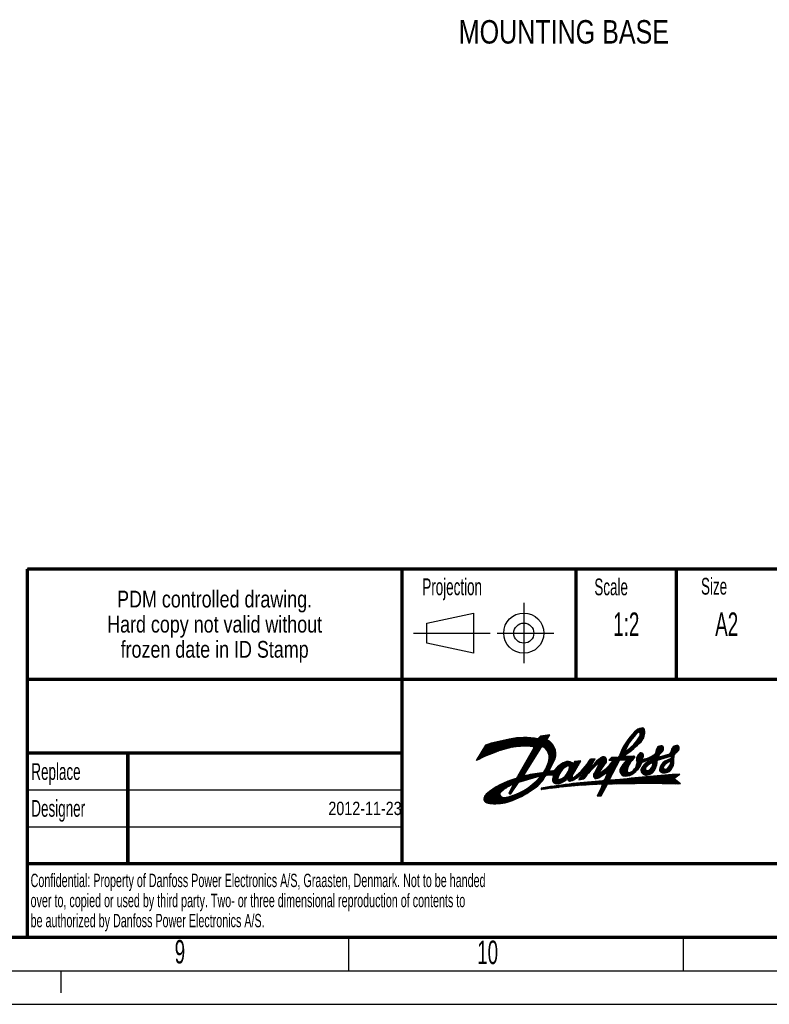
# Model space of a CAD drawing. Header units: millimetres. Extents: x 0 to 594, y 0 to 420.
# Tile 15 of 49: x 403 to 515, y 0 to 147. Entities that reach past the tile are written whole.
import ezdxf

# ---------------------------------------------------------------- set-up
doc = ezdxf.new("R2010")
doc.units = ezdxf.units.MM
doc.header["$LTSCALE"] = 32.67
doc.linetypes.add('DASHED', pattern=[0.2, 0.1, -0.1])
doc.layers.get('0').update_dxf_attribs({"linetype": 'CONTINUOUS'})
doc.styles.get("Standard").update_dxf_attribs({"font": 'txt', "width": 0.8})
doc.styles.add('TEXTSTYLE_2', font='txt', dxfattribs={"width": 0.6})

# ---------------------------------------------------------------- blocks, each defined once
blk = doc.blocks.new('SYMBOL_0_BL0', base_point=(472.18, 55.42))
at = {"color": 3, "linetype": 'CONTINUOUS'}
for p, q in [((478.18, 59.92), (478.18, 50.92)), ((463.68, 56.92), (470.68, 58.42)), ((470.68, 58.42), (470.68, 52.42)), ((463.68, 53.92), (463.68, 56.92)), ((461.68, 55.42), (473.18, 55.42)), ((474.18, 55.42), (482.68, 55.42)), ((470.68, 52.42), (463.68, 53.92))]:
    blk.add_line(p, q, dxfattribs=at)
for radius in [3, 1.5]:
    blk.add_circle((478.18, 55.42), radius, dxfattribs=at)

msp = doc.modelspace()

# ---------------------------------------------------------------- linework, layer by layer
at = {"color": 2, "linetype": 'CONTINUOUS'}
for p, q in [((403.9967, 65.0015), (583.9967, 65.0015)), ((403.9967, 65.0015), (403.9967, 10.0015)), ((459.9967, 65.0015), (459.9967, 21.0015)), ((485.9967, 65.0015), (485.9967, 48.5015)), ((500.9967, 65.0015), (500.9967, 48.5015)), ((403.9967, 48.5015), (583.9967, 48.5015)), ((403.9967, 37.5015), (459.9967, 37.5015)), ((418.9967, 37.5015), (418.9967, 21.0015)), ((403.9967, 32.0015), (459.9967, 32.0015)), ((403.9967, 26.5015), (459.9967, 26.5015)), ((403.9967, 21.0015), (583.9967, 21.0015)), ((403.9967, 10.0015), (583.9967, 10.0015)), ((15, 5), (589, 5))]:
    msp.add_line(p, q, dxfattribs=at)
at = {"color": 1, "linetype": 'CONTINUOUS'}
for p, q in [((493.1528, 38.5906), (495.8232, 41.2611)), ((493.4314, 39.0488), (495.5925, 41.2099)), ((495.3597, 40.618), (495.9935, 41.2517)), ((495.495, 40.5736), (496.1075, 41.1862)), ((474.9544, 37.9935), (476.6661, 39.7053)), ((475.2096, 38.0691), (476.8764, 39.736)), ((475.4571, 38.137), (477.0819, 39.7618)), ((475.6977, 38.198), (477.2829, 39.7833)), ((475.9321, 38.2528), (477.4798, 39.8005)), ((476.1607, 38.3018), (477.6727, 39.8138)), ((476.3841, 38.3456), (477.862, 39.8235)), ((476.6026, 38.3845), (478.0478, 39.8297)), ((476.8166, 38.4189), (478.2304, 39.8327)), ((477.0262, 38.4489), (478.4098, 39.8325)), ((477.2293, 38.4724), (478.5863, 39.8294)), ((477.4282, 38.4916), (478.7601, 39.8235)), ((477.6231, 38.507), (478.9311, 39.815)), ((477.8145, 38.5188), (479.0995, 39.8038)), ((478.0024, 38.527), (479.2655, 39.7902)), ((478.187, 38.5321), (479.4292, 39.7742)), ((478.3685, 38.534), (479.5905, 39.756)), ((478.5471, 38.533), (479.7497, 39.7355)), ((478.7229, 38.5292), (479.9067, 39.713)), ((478.9542, 36.9644), (481.85, 39.8602)), ((479.1964, 37.3862), (482.0339, 40.2237)), ((479.2347, 38.5021), (480.7767, 40.0441)), ((479.4004, 38.4883), (480.9862, 40.074)), ((479.4386, 37.808), (481.8244, 40.1938)), ((479.5569, 38.4651), (481.1957, 40.104)), ((479.6533, 38.382), (481.4053, 40.1339)), ((479.6703, 38.2193), (481.6148, 40.1638)), ((480.681, 40.0304), (480.297, 39.6465)), ((482.0632, 40.2279), (480.681, 40.0304)), ((481.6274, 39.4764), (482.0632, 40.2279)), ((490.5908, 34.5918), (496.2228, 40.2238)), ((493.5687, 37.3901), (496.1659, 39.9873)), ((493.8414, 39.6384), (495.3172, 41.1143)), ((494.6213, 38.8019), (496.2488, 40.4294)), ((495.283, 39.6432), (496.2541, 40.6144)), ((495.5207, 40.0606), (496.2443, 40.7841)), ((495.5582, 40.4573), (496.185, 41.084)), ((495.5667, 40.2861), (496.2222, 40.9416)), ((472.4547, 38.7112), (471.0908, 36.3766)), ((471.2147, 36.5887), (473.6957, 39.0698)), ((471.2817, 36.4761), (473.9385, 39.1329)), ((471.4671, 37.0207), (473.4498, 39.0035)), ((471.6441, 36.6588), (474.1783, 39.1931)), ((471.7194, 37.4527), (473.2007, 38.9339)), ((471.9718, 37.8847), (472.9481, 38.861)), ((471.9915, 36.8267), (474.4153, 39.2505)), ((472.2242, 38.3166), (472.692, 38.7844)), ((472.326, 36.9815), (474.6495, 39.3051)), ((472.6491, 37.1251), (474.8811, 39.3571)), ((472.9622, 37.2585), (475.1101, 39.4065)), ((473.2662, 37.383), (475.3368, 39.4536)), ((473.5621, 37.4993), (475.561, 39.4982)), ((473.8507, 37.6083), (475.7831, 39.5406)), ((474.1326, 37.7106), (476.0029, 39.5809)), ((474.4172, 37.8155), (476.2294, 39.6277)), ((474.6906, 37.9094), (476.4506, 39.6694)), ((480.681, 38.2533), (478.114, 34.1066)), ((478.4697, 36.1207), (481.7613, 39.4123)), ((478.7119, 36.5425), (481.6401, 39.4707)), ((478.896, 38.5227), (480.0617, 39.6883)), ((479.0666, 38.5136), (480.2147, 39.6617)), ((480.9382, 38.4096), (481.8766, 39.348)), ((481.1169, 38.4087), (481.9864, 39.2782)), ((481.2468, 38.3589), (482.0908, 39.203)), ((481.347, 38.2796), (482.1901, 39.1226)), ((481.432, 38.185), (482.2842, 39.0372)), ((481.5168, 38.0902), (482.3733, 38.9466)), ((481.5958, 37.9895), (482.4573, 38.851)), ((481.6688, 37.883), (482.5361, 38.7503)), ((481.7357, 37.7702), (482.6098, 38.6443)), ((481.7961, 37.651), (482.678, 38.533)), ((481.8496, 37.5249), (482.7406, 38.416)), ((481.8956, 37.3913), (482.7973, 38.293)), ((490.052, 34.2326), (494.3496, 38.5302)), ((492.4963, 37.2157), (493.5073, 38.2267)), ((492.6198, 37.5188), (493.674, 38.573)), ((492.7649, 37.8436), (493.9049, 38.9836)), ((492.9387, 38.1969), (494.2897, 39.5479)), ((494.2305, 37.8723), (496.0497, 39.6915)), ((497.0694, 36.5803), (498.9731, 38.484)), ((497.3537, 36.685), (499.0433, 38.3746)), ((497.4788, 36.6305), (499.0752, 38.2269)), ((497.8896, 37.5801), (498.8731, 38.5636)), ((497.8992, 37.7693), (498.7262, 38.5963)), ((497.9513, 38.001), (498.5302, 38.5799)), ((499.4744, 36.83), (501.2311, 38.5868)), ((499.7275, 36.9035), (501.3262, 38.5022)), ((499.9806, 36.977), (501.391, 38.3874)), ((500.1575, 37.6927), (501.0936, 38.6288)), ((500.1985, 37.9133), (500.9065, 38.6214)), ((500.2175, 37.0343), (501.4139, 38.2307)), ((500.3679, 38.2623), (500.6093, 38.5038)), ((479.655, 38.1848), (477.2451, 33.9881)), ((477.7431, 34.8552), (479.9333, 37.0455)), ((477.9853, 35.2771), (480.2251, 37.5169)), ((478.2275, 35.6989), (480.517, 37.9884)), ((481.6254, 35.5047), (482.8815, 36.7608)), ((481.7404, 35.7993), (482.939, 36.9979)), ((481.8285, 36.067), (482.9678, 37.2063)), ((481.8969, 36.315), (482.977, 37.3951)), ((481.9332, 37.2493), (482.8476, 38.1637)), ((481.95, 36.5477), (482.9715, 37.5692)), ((481.9613, 37.0978), (482.8911, 38.0276)), ((481.9783, 36.9352), (482.9269, 37.8838)), ((481.9816, 36.7589), (482.9541, 37.7315)), ((486.4739, 33.5282), (489.8217, 36.876)), ((486.7014, 33.5761), (490.0905, 36.9652)), ((488.6239, 35.319), (490.2455, 36.9406)), ((489.1973, 33.7371), (493.3928, 37.9326)), ((489.341, 35.8565), (490.364, 36.8795)), ((489.3913, 35.7272), (490.4561, 36.7919)), ((489.5082, 33.8684), (493.5092, 37.8694)), ((491.3044, 36.871), (490.87, 36.4366)), ((490.9988, 36.4366), (491.4332, 36.871)), ((491.1069, 35.8264), (492.1565, 36.876)), ((491.1784, 36.4366), (491.6128, 36.871)), ((492.0943, 36.871), (491.3044, 36.871)), ((491.358, 36.4366), (491.7924, 36.871)), ((491.5376, 36.4366), (491.972, 36.871)), ((492.5327, 34.9172), (494.6615, 37.046)), ((492.5472, 34.7521), (494.7533, 36.9582)), ((492.5984, 35.1626), (494.484, 37.0482)), ((492.6547, 36.4761), (493.3448, 37.1662)), ((492.8343, 36.4761), (493.3936, 37.0354)), ((492.862, 35.6058), (494.293, 37.0367)), ((493.0139, 36.4761), (493.5288, 36.991)), ((493.1935, 36.4761), (493.7198, 37.0024)), ((493.3731, 36.4761), (493.9109, 37.0138)), ((493.5013, 36.4246), (494.1019, 37.0253)), ((494.5878, 37.0544), (493.5288, 36.991)), ((495.0196, 36.6857), (495.8551, 37.5213)), ((495.0198, 36.5063), (495.9715, 37.4581)), ((495.0648, 36.9105), (495.6953, 37.5411)), ((495.0703, 36.3772), (496.0372, 37.3441)), ((495.1244, 36.2518), (496.0729, 37.2003)), ((495.1255, 36.0732), (496.0719, 37.0196)), ((495.7364, 34.7085), (499.0295, 38.0015)), ((496.2165, 36.2661), (496.7444, 36.7941)), ((496.5008, 36.3709), (497.0637, 36.9338)), ((496.7851, 36.4756), (497.4677, 37.1581)), ((497.1793, 35.9717), (498.3787, 37.1711)), ((497.4075, 36.0203), (498.3359, 36.9488)), ((497.4695, 35.9028), (498.4757, 36.909)), ((498.1801, 36.4543), (500.148, 37.0256)), ((498.209, 36.4627), (498.7362, 36.9898)), ((499.744, 37.3026), (498.4052, 36.8871)), ((498.4621, 36.5361), (498.9966, 37.0706)), ((498.7152, 36.6096), (499.257, 37.1515)), ((498.9683, 36.6831), (499.5174, 37.2323)), ((499.2214, 36.7566), (499.7709, 37.3061)), ((499.4831, 35.9407), (500.6245, 37.0821)), ((499.934, 36.212), (500.6209, 36.8989)), ((500.2161, 36.8533), (500.7487, 37.3858)), ((500.2297, 37.0216), (500.2163, 36.8546)), ((500.6138, 36.2876), (500.6247, 36.871)), ((500.9066, 37.5438), (501.3307, 37.9679)), ((475.9936, 32.567), (479.0577, 35.6311)), ((477.2586, 34.0116), (479.3496, 36.1025)), ((477.5008, 34.4334), (479.6414, 36.574)), ((477.9199, 31.0808), (482.209, 35.3699)), ((480.5406, 33.8811), (482.3848, 35.7253)), ((481.2429, 34.763), (482.5607, 36.0808)), ((481.4703, 35.17), (482.7366, 36.4363)), ((481.9641, 34.8749), (482.8517, 36.669)), ((482.1496, 34.2328), (483.8122, 35.8954)), ((482.3323, 34.2359), (484.2008, 36.1044)), ((482.4699, 33.6551), (485.0347, 36.2199)), ((482.5284, 33.8932), (484.8834, 36.2482)), ((482.5301, 34.2541), (484.5033, 36.2274)), ((482.6386, 34.183), (484.713, 36.2574)), ((483.3945, 32.9632), (486.6332, 36.2019)), ((483.6128, 33.0019), (486.3862, 35.7754)), ((483.8799, 33.0894), (486.1393, 35.3488)), ((484.4381, 35.4438), (485.1712, 36.1768)), ((484.5768, 34.3252), (486.593, 36.3413)), ((484.8005, 35.6265), (485.2955, 36.1216)), ((484.839, 34.767), (486.3877, 36.3157)), ((484.9329, 35.5793), (485.4091, 36.0555)), ((484.9412, 35.0488), (486.1824, 36.29)), ((484.9942, 35.2814), (485.6071, 35.8943)), ((485.004, 35.4708), (485.5128, 35.9796)), ((485.4201, 34.1066), (486.7233, 36.3576)), ((485.5146, 33.4669), (488.7009, 36.6532)), ((485.7755, 36.2392), (485.6175, 35.8837)), ((485.6343, 35.9215), (485.9772, 36.2644)), ((486.7233, 36.3576), (485.7755, 36.2392)), ((485.8785, 33.6512), (488.7549, 36.5276)), ((486.4778, 34.0709), (488.5178, 36.1109)), ((486.4788, 33.7127), (488.4236, 35.6575)), ((486.84, 34.2535), (488.3454, 35.7589)), ((487.3438, 35.4757), (488.5083, 36.6402)), ((487.8989, 36.2104), (488.3157, 36.6273)), ((488.8314, 36.662), (488.1602, 36.6168)), ((488.3542, 35.8234), (488.8314, 36.662)), ((488.586, 34.2035), (490.5038, 36.1213)), ((488.6015, 34.0393), (490.1647, 35.6025)), ((488.6693, 34.4664), (490.5554, 36.3524)), ((489.3693, 35.6863), (488.7333, 34.5499)), ((488.8403, 36.0742), (489.1954, 36.4293)), ((488.9367, 34.9134), (490.5548, 36.5315)), ((488.9924, 33.7118), (490.6668, 35.3862)), ((489.165, 35.3213), (490.5222, 36.6785)), ((489.6155, 34.798), (490.3566, 35.8837)), ((490.3876, 33.8498), (491.9997, 35.4619)), ((490.5223, 34.1641), (492.1955, 35.8373)), ((490.657, 34.4784), (492.3913, 36.2127)), ((490.87, 36.4366), (491.6103, 36.4366)), ((491.0105, 33.5652), (492.5287, 36.4761)), ((492.5287, 36.4761), (493.4272, 36.4761)), ((492.5858, 34.6112), (494.2341, 36.2594)), ((492.6423, 34.4881), (493.9253, 35.7711)), ((492.7137, 34.3798), (493.7711, 35.4372)), ((493.924, 34.1533), (495.7609, 35.9902)), ((494.2094, 34.2591), (495.6822, 35.7319)), ((494.7711, 35.18), (496.2181, 36.627)), ((494.9846, 35.5731), (495.971, 36.5595)), ((495.0577, 35.8258), (495.937, 36.7051)), ((495.6896, 35.0208), (497.0359, 36.3672)), ((495.6984, 34.85), (497.3005, 36.4522)), ((495.8328, 35.3437), (496.6891, 36.2)), ((495.9281, 36.1574), (496.4677, 36.6969)), ((495.9389, 36.1639), (497.4011, 36.7024)), ((496.3345, 34.2289), (498.0813, 35.9758)), ((496.5098, 34.2246), (498.0403, 35.7551)), ((496.7169, 34.2521), (497.9722, 35.5074)), ((497.2839, 35.3579), (498.1034, 36.1774)), ((497.4271, 35.6808), (498.1108, 36.3645)), ((498.4732, 35.1104), (500.0024, 36.6396)), ((498.4769, 34.9345), (499.0425, 35.5)), ((498.5279, 34.8059), (499.0298, 35.3078)), ((498.5404, 35.3572), (499.6695, 36.4863)), ((498.6915, 35.6879), (499.3365, 36.3329)), ((499.0049, 34.5645), (500.6141, 36.1736)), ((499.1819, 34.5619), (500.5988, 35.9788)), ((500.0432, 36.6584), (499.2374, 36.2873)), ((499.3942, 34.5946), (500.5569, 35.7573)), ((499.6294, 34.6501), (500.4686, 35.4894)), ((500.0756, 35.8147), (500.6151, 36.3543)), ((500.1003, 36.1987), (500.6219, 36.7202)), ((500.1286, 36.0474), (500.6185, 36.5372)), ((476.2449, 32.0999), (478.2354, 34.0903)), ((476.368, 32.7617), (478.7658, 35.1596)), ((476.4472, 32.4818), (478.1821, 34.2167)), ((476.6495, 32.8637), (478.474, 34.6881)), ((477.4593, 33.1729), (480.4613, 34.0567)), ((477.5136, 33.1889), (478.4749, 34.1502)), ((477.7681, 33.2638), (478.7102, 34.2059)), ((478.0226, 33.3388), (478.9416, 34.2577)), ((478.114, 34.1066), (478.0949, 34.0687)), ((478.0949, 34.0687), (478.1073, 34.0569)), ((478.2772, 33.4137), (479.1692, 34.3057)), ((478.317, 31.2983), (482.0331, 35.0144)), ((478.5317, 33.4886), (479.3933, 34.3502)), ((478.7558, 31.5575), (482.0006, 34.8022)), ((478.7862, 33.5636), (479.6141, 34.3914)), ((479.0408, 33.6385), (479.8317, 34.4294)), ((479.2579, 31.8799), (481.3227, 33.9448)), ((479.2953, 33.7134), (480.0462, 34.4643)), ((479.5498, 33.7883), (480.2579, 34.4964)), ((479.8044, 33.8633), (480.4668, 34.5257)), ((480.0589, 33.9382), (480.6731, 34.5524)), ((480.3134, 34.0131), (480.8761, 34.5758)), ((480.5305, 34.0505), (481.1241, 34.6442)), ((481.495, 34.1171), (482.1953, 34.8174)), ((481.7826, 34.225), (482.3901, 34.8325)), ((481.7967, 34.2267), (482.4661, 34.2383)), ((481.9668, 34.2296), (482.5902, 34.853)), ((482.4661, 34.8384), (481.9699, 34.7998)), ((482.4711, 33.4767), (483.6485, 34.6541)), ((482.5014, 33.3274), (483.4504, 34.2764)), ((482.5515, 33.1979), (483.3511, 33.9975)), ((483.1901, 32.9385), (484.1746, 33.923)), ((484.7039, 33.7338), (485.8923, 34.9223)), ((484.7256, 33.576), (485.6454, 34.4957)), ((484.7911, 33.4619), (485.4142, 34.0849)), ((484.8879, 33.379), (485.4517, 33.9429)), ((485.0188, 33.3303), (485.574, 33.8855)), ((485.2167, 33.3486), (486.1793, 34.3112)), ((486.9289, 33.624), (488.1479, 34.843)), ((488.6516, 33.9098), (489.7784, 35.0367)), ((488.7256, 33.8042), (489.5654, 34.644)), ((488.8241, 33.7231), (489.8084, 34.7074)), ((489.5617, 32.8443), (491.8039, 35.0865)), ((489.5668, 33.9091), (490.7515, 34.699)), ((489.7598, 32.8628), (491.6081, 34.7111)), ((489.8693, 32.7926), (491.4123, 34.3357)), ((489.9089, 32.6527), (491.2165, 33.9603)), ((490.7515, 34.699), (490.2834, 33.6066)), ((492.7987, 34.2852), (493.6723, 35.1589)), ((492.8968, 34.2038), (493.6052, 34.9121)), ((493.0088, 34.1361), (493.6445, 34.7718)), ((493.1579, 34.1056), (493.7259, 34.6736)), ((493.3207, 34.0888), (493.8442, 34.6123)), ((493.4983, 34.0869), (494.0247, 34.6133)), ((493.6961, 34.105), (494.4177, 34.8266)), ((493.9568, 32.9289), (494.8504, 33.8224)), ((494.1389, 32.9314), (495.0513, 33.8437)), ((494.3209, 32.9337), (495.2519, 33.8647)), ((494.5027, 32.9359), (495.4521, 33.8854)), ((494.6843, 32.938), (495.652, 33.9057)), ((494.7816, 34.6516), (495.2614, 35.1315)), ((494.8658, 32.9398), (495.8516, 33.9256)), ((495.0471, 32.9415), (496.0508, 33.9453)), ((495.2282, 32.9431), (496.2497, 33.9645)), ((495.4092, 32.9445), (496.4483, 33.9835)), ((495.5901, 32.9457), (496.6465, 34.0021)), ((495.7708, 32.9468), (496.8444, 34.0204)), ((495.7949, 34.5874), (496.3541, 35.1466)), ((495.8702, 34.4831), (496.4066, 35.0194)), ((495.9513, 32.9477), (497.042, 34.0384)), ((495.9609, 34.3941), (496.503, 34.9363)), ((496.0671, 34.3207), (496.644, 34.8977)), ((496.1317, 32.9485), (497.2393, 34.0561)), ((496.1902, 34.2643), (496.8788, 34.9528)), ((496.3119, 32.9491), (497.4362, 34.0734)), ((496.4919, 32.9495), (497.6328, 34.0904)), ((496.6719, 32.9498), (497.8291, 34.1071)), ((496.8516, 32.95), (498.0251, 34.1234)), ((496.9695, 34.3251), (497.8605, 35.2162)), ((497.0312, 32.95), (498.2207, 34.1395)), ((497.2107, 32.9498), (498.416, 34.1552)), ((497.39, 32.9495), (498.6111, 34.1706)), ((497.4005, 34.5765), (497.6091, 34.7852)), ((497.5691, 32.9491), (498.8058, 34.1858)), ((497.7481, 32.9484), (499.0002, 34.2005)), ((497.9269, 32.9477), (499.1943, 34.215)), ((498.1056, 32.9467), (499.3881, 34.2292)), ((498.2841, 32.9457), (499.5815, 34.2431)), ((498.4625, 32.9444), (499.7747, 34.2567)), ((498.6061, 34.7045), (499.0944, 35.1927)), ((498.6407, 32.9431), (499.9676, 34.2699)), ((498.7112, 34.63), (499.2011, 35.1199)), ((498.8188, 32.9415), (500.1602, 34.2829)), ((498.85, 34.5891), (499.3549, 35.0941)), ((498.9967, 32.9399), (500.3525, 34.2956)), ((499.1745, 32.9381), (500.5444, 34.308)), ((499.3522, 32.9361), (500.7361, 34.32)), ((499.5297, 32.934), (500.9275, 34.3318)), ((499.707, 32.9317), (501.1186, 34.3433)), ((499.9545, 34.7957), (500.2436, 35.0847)), ((500.6247, 33.7116), (501.4744, 34.364)), ((500.805, 33.85), (501.3094, 34.3545)), ((472.2089, 30.5783), (474.0955, 32.4649)), ((472.2524, 30.4422), (474.5175, 32.7073)), ((472.3143, 30.3245), (474.8955, 32.9057)), ((472.3919, 30.2225), (475.2424, 33.073)), ((472.4935, 30.1445), (475.5658, 33.2168)), ((472.6184, 30.0898), (475.8707, 33.3421)), ((472.7512, 30.043), (476.1604, 33.4522)), ((472.893, 30.0052), (476.4373, 33.5495)), ((474.8491, 31.7816), (476.7033, 33.6358)), ((475.5395, 32.2925), (476.955, 33.708)), ((476.6683, 32.8992), (475.9393, 31.5228)), ((475.9858, 31.4815), (476.8881, 32.3839)), ((476.0427, 31.718), (477.2905, 32.9658)), ((476.2333, 31.4367), (477.4081, 33.1359)), ((477.5531, 30.8936), (479.5242, 32.8647)), ((479.7968, 32.2392), (481.0122, 33.4546)), ((480.8813, 32.0665), (481.1661, 32.3513)), ((481.0907, 32.0963), (481.3798, 32.3854)), ((481.2982, 32.1242), (481.5929, 32.4189)), ((481.5051, 32.1515), (481.8055, 32.4519)), ((481.7115, 32.1783), (482.0175, 32.4843)), ((481.9174, 32.2046), (482.229, 32.5162)), ((482.1227, 32.2303), (482.44, 32.5476)), ((482.3275, 32.2554), (482.6505, 32.5784)), ((482.5317, 32.2801), (482.8604, 32.6088)), ((482.6301, 33.0969), (483.2839, 33.7507)), ((482.7293, 33.0165), (483.3429, 33.6301)), ((482.7354, 32.3042), (483.0698, 32.6386)), ((482.8494, 32.957), (483.4676, 33.5752)), ((482.9386, 32.3277), (483.2787, 32.6679)), ((482.9963, 32.9243), (483.7329, 33.6609)), ((483.1412, 32.3508), (483.4871, 32.6967)), ((483.3434, 32.3733), (483.695, 32.7249)), ((483.545, 32.3953), (483.9023, 32.7527)), ((483.7461, 32.4168), (484.1092, 32.78)), ((483.9467, 32.4379), (484.3156, 32.8067)), ((484.1468, 32.4584), (484.5215, 32.833)), ((484.3387, 33.3687), (484.5589, 33.5889)), ((484.3464, 32.4784), (484.7269, 32.8588)), ((484.5456, 32.4979), (484.9318, 32.8842)), ((484.7442, 32.5169), (485.1363, 32.909)), ((484.9423, 32.5354), (485.3403, 32.9334)), ((485.14, 32.5535), (485.5437, 32.9572)), ((485.3372, 32.5711), (485.7468, 32.9807)), ((485.5339, 32.5882), (485.9493, 33.0036)), ((485.7302, 32.6049), (486.1514, 33.0261)), ((485.9259, 32.621), (486.3531, 33.0482)), ((486.132, 32.6376), (486.5543, 33.0698)), ((486.3161, 32.652), (486.755, 33.0909)), ((486.4074, 33.5142), (487.1577, 33.6722)), ((486.5105, 32.6668), (486.9553, 33.1116)), ((486.7045, 32.6811), (487.1552, 33.1318)), ((486.898, 32.695), (487.3546, 33.1516)), ((487.091, 32.7085), (487.5535, 33.171)), ((487.1564, 33.6719), (487.1609, 33.6764)), ((487.2837, 32.7215), (487.7521, 33.1899)), ((487.4758, 32.7341), (487.9502, 33.2084)), ((487.6676, 32.7462), (488.1478, 33.2265)), ((487.8589, 32.7579), (488.3451, 33.2441)), ((488.0497, 32.7692), (488.5419, 33.2613)), ((488.2402, 32.78), (488.7383, 33.2782)), ((488.4302, 32.7905), (488.9343, 33.2945)), ((488.6198, 32.8005), (489.1299, 33.3105)), ((488.809, 32.81), (489.3251, 33.3261)), ((488.9978, 32.8192), (489.5198, 33.3412)), ((489.8432, 32.5269), (489.1324, 31.1446)), ((489.1462, 31.1715), (490.5527, 32.5781)), ((489.1862, 32.828), (489.7142, 33.356)), ((489.3364, 31.5413), (491.2569, 33.4619)), ((489.3741, 32.8363), (489.9081, 33.3703)), ((489.5265, 31.9111), (491.0658, 33.4504)), ((489.7167, 32.2809), (491.0207, 33.5849)), ((489.7642, 31.1446), (490.7065, 32.8576)), ((490.836, 32.8614), (491.4505, 33.4758)), ((491.0209, 32.8667), (491.644, 33.4898)), ((492.5287, 33.5537), (491.0913, 33.4499)), ((491.2057, 32.8718), (491.8376, 33.5038)), ((491.3902, 32.8768), (492.0312, 33.5178)), ((491.5746, 32.8816), (492.2248, 33.5317)), ((491.7589, 32.8862), (492.4184, 33.5457)), ((491.9429, 32.8907), (492.6169, 33.5646)), ((492.1268, 32.895), (492.8218, 33.5899)), ((492.3106, 32.8991), (493.0262, 33.6147)), ((492.4941, 32.903), (493.2303, 33.6392)), ((492.6775, 32.9068), (493.4341, 33.6634)), ((492.8608, 32.9105), (493.6375, 33.6872)), ((493.0439, 32.9139), (493.8405, 33.7106)), ((493.2268, 32.9173), (494.0432, 33.7337)), ((493.4095, 32.9204), (494.2455, 33.7564)), ((493.5921, 32.9234), (494.4475, 33.7787)), ((493.7745, 32.9262), (494.6491, 33.8008)), ((499.8842, 32.9293), (500.6473, 33.6924)), ((500.0612, 32.9267), (500.7443, 33.6098)), ((500.2381, 32.924), (500.8413, 33.5272)), ((500.4148, 32.9211), (500.9383, 33.4446)), ((500.5915, 32.9181), (501.0353, 33.362)), ((501.5794, 32.8986), (500.6247, 33.7116)), ((500.7679, 32.915), (501.1323, 33.2794)), ((500.9442, 32.9117), (501.2293, 33.1968)), ((501.1204, 32.9082), (501.3263, 33.1142)), ((501.2964, 32.9047), (501.4233, 33.0316)), ((501.4723, 32.9009), (501.5203, 32.9489)), ((472.2065, 30.7556), (473.6026, 32.1516)), ((472.3181, 31.0467), (472.9629, 31.6916)), ((473.0449, 29.9775), (474.7638, 31.6964)), ((473.2091, 29.9621), (474.5937, 31.3467)), ((473.3833, 29.9566), (474.6233, 31.1967)), ((473.5551, 29.9489), (474.687, 31.0808)), ((473.7306, 29.9448), (474.7816, 30.9957)), ((473.91, 29.9445), (474.9091, 30.9436)), ((474.0934, 29.9484), (475.0504, 30.9053)), ((474.2813, 29.9567), (475.2089, 30.8842)), ((474.474, 29.9697), (475.4059, 30.9016)), ((474.6718, 29.9879), (475.6306, 30.9467)), ((474.8753, 30.0118), (475.8633, 30.9999)), ((475.085, 30.0419), (476.1052, 31.0621)), ((475.3017, 30.079), (476.3576, 31.1349)), ((475.5261, 30.1238), (476.6223, 31.22)), ((475.7594, 30.1775), (476.9019, 31.32)), ((476.0029, 30.2414), (477.2, 31.4385)), ((476.1136, 31.4298), (476.4858, 31.8019)), ((476.2796, 30.3385), (477.5218, 31.5807)), ((476.5757, 30.455), (477.8762, 31.7555)), ((476.8849, 30.5846), (478.2794, 31.9791)), ((477.2097, 30.7298), (478.77, 32.2901)), ((481.0581, 32.3339), (480.8445, 32.2935)), ((489.1324, 31.1446), (489.7642, 31.1446)), ((489.2989, 31.1446), (490.3332, 32.1789)), ((489.4785, 31.1446), (490.1136, 31.7797)), ((489.6581, 31.1446), (489.894, 31.3805))]:
    msp.add_line(p, q, dxfattribs=at)
at = {"color": 7, "linetype": 'CONTINUOUS'}
for p, q in [((452, 10), (452, 5)), ((502, 10), (502, 5)), ((0, 0), (594, 0))]:
    msp.add_line(p, q, dxfattribs=at)
at = {"color": 7, "linetype": 'DASHED'}
msp.add_line((409, 5), (409, 0), dxfattribs=at)
at = {"color": 7, "linetype": 'CONTINUOUS', "const_width": 0.5}
for points in [[(403.9967, 65.0015), (583.9967, 65.0015)], [(403.9967, 10.0015), (403.9967, 65.0015)], [(459.9776, 64.8983), (459.9776, 20.8983)], [(485.9967, 65.0015), (485.9967, 48.5015)], [(500.9967, 48.5015), (500.9967, 65.0015)], [(403.9967, 48.5015), (583.9967, 48.5015)], [(418.9889, 37.5015), (403.9967, 37.5015)], [(418.7435, 37.5014), (460.0504, 37.5078)], [(419.0312, 20.9371), (419.03, 37.4874)], [(403.9967, 21.0015), (583.9967, 21.0015)], [(584, 10), (20, 10)], [(403.9967, 10.0015), (583.9967, 10.0015)]]:
    msp.add_lwpolyline(points, dxfattribs=at)
at = {"color": 1, "linetype": 'CONTINUOUS'}
for centre, radius, start, end in [((495.9961, 39.6047), 1.6552, 97.924375, 139.024373), ((495.8911, 40.9416), 0.3266, 5.838286, 112.15329), ((478.3114, 29.17), 10.663, 79.268134, 102.400002), ((502.0259, 33.5097), 10.2248, 135.3925, 159.089369), ((499.6373, 35.4888), 6.7137, 130.899994, 158.328884), ((490.1592, 42.9924), 6.1213, 303.243538, 329.899994), ((495.3738, 40.4324), 0.1861, 3.354893, 135.258005), ((494.778, 40.3293), 0.7898, 329, 8.3), ((494.2195, 40.581), 2.0349, 316.863229, 11.159121), ((481.0953, 11.1308), 28.9023, 100.110338, 107.395181), ((478.77, 25.5778), 12.9888, 97.756496, 110.936751), ((478.3954, 27.4761), 11.0579, 84.252331, 97.160834), ((479.4831, 38.282), 0.1975, 330.524111, 84.252331), ((481.0255, 37.9762), 0.4421, 35.178944, 141.188343), ((479.9888, 36.81), 1.9934, 356.860701, 45.464304), ((480.7213, 37.4105), 2.2558, 340.806961, 66.317497), ((485.641, 48.966), 14.0303, 303.64018, 315.829258), ((499.0753, 37.6265), 1.1848, 140.300003, 181.199997), ((498.6908, 37.8408), 0.7564, 79.32226, 134.167189), ((498.6804, 38.2189), 0.3949, 337.600006, 67.599998), ((501.2848, 37.6016), 1.1301, 133.773554, 174.673548), ((501.0299, 37.8751), 0.7564, 79.32226, 134.167189), ((501.0196, 38.2533), 0.3949, 337.600006, 67.599998), ((481.8657, 15.94), 23.1031, 109.566195, 117.800003), ((491.7258, 33.5438), 3.8378, 119.408946, 144.623087), ((490.0972, 36.5069), 0.4583, 355.451405, 123.95139), ((492.0943, 37.266), 0.3949, 270, 344.299988), ((493.5068, 37.1521), 0.1627, 125.055787, 277.769876), ((493.4716, 37.9389), 0.079, 158.328884, 303.243538), ((497.1231, 34.0912), 3.6122, 132.176373, 163.718199), ((494.6074, 36.8976), 0.158, 304.924254, 97.125016), ((496.0431, 36.597), 1.0273, 122.723032, 189.40913), ((495.7276, 37.1475), 0.3949, 48, 127.400002), ((495.4183, 37.1137), 0.6603, 315.925554, 29.708114), ((495.1862, 40.7904), 4.2894, 280.969323, 305.992143), ((497.5725, 37.6085), 0.3184, 294.969549, 358.777659), ((498.9338, 36.9491), 0.5978, 120.510011, 180.412772), ((498.3946, 36.9447), 0.0586, 179.928696, 280.459763), ((498.1301, 38.2527), 0.9338, 302.384513, 348.61663), ((499.6966, 37.767), 0.4668, 275.828238, 352.558309), ((499.9761, 36.8921), 0.2431, 286.023273, 351.129798), ((500.1874, 36.9932), 0.051, 33.844317, 140.543561), ((501.3155, 36.977), 0.6989, 125.410726, 188.718555), ((500.4961, 38.3801), 0.9308, 296.433622, 342.665739), ((476.5343, 37.6609), 5.5289, 327.399994, 350), ((485.6959, 32.8586), 3.5736, 108.655112, 142.255103), ((485.815, 33.2772), 2.567, 117, 166.199997), ((482.8531, 35.6468), 2.1721, 289.200012, 353.5), ((484.732, 35.0218), 1.2357, 44.227017, 98.33875), ((484.7995, 35.4144), 0.2121, 356.3522, 134.96899), ((480.1247, 41.5226), 9.4146, 306.233511, 328.59503), ((497.7398, 25.727), 13.2328, 130.22103, 143.100471), ((488.4707, 35.7747), 0.1262, 157.276644, 355.938178), ((489.2827, 35.7593), 0.1133, 319.866059, 140.739321), ((485.669, 40.8241), 7.3857, 303.509371, 323.55476), ((489.7839, 36.403), 0.7731, 317.79959, 5.014577), ((496.5866, 33.0905), 4.4943, 133.695563, 154.058541), ((493.4272, 36.3971), 0.079, 313.695563, 90), ((493.4409, 36.1568), 1.6503, 290.731768, 353.058145), ((492.1611, 37.752), 4.0594, 302.408693, 330.158628), ((494.7403, 36.1602), 0.3949, 329.100006, 42.900002), ((496.2041, 35.7142), 0.5221, 120.523752, 178.041655), ((497.899, 34.1338), 2.3944, 104.27255, 157.072553), ((495.9522, 36.6238), 0.0669, 152.744433, 318.4945), ((496.6367, 35.1888), 0.2857, 138.977375, 255.103029), ((498.3558, 33.6932), 2.5643, 114.521183, 138.977375), ((496.2783, 35.9973), 1.1917, 305.280953, 353.946329), ((497.3438, 35.9116), 0.126, 341.503989, 114.521183), ((497.3575, 36.5774), 0.1324, 248.387347, 70.793153), ((495.2607, 36.3862), 2.8504, 335.999628, 359.396095), ((498.2084, 36.3608), 0.0976, 106.833981, 182.731215), ((500.3396, 34.735), 1.9038, 125.37637, 170.068402), ((499.3045, 35.3863), 0.2857, 138.977375, 255.103029), ((501.0236, 33.8907), 2.5643, 114.521183, 138.977375), ((498.9461, 36.1948), 1.1917, 305.280953, 353.946329), ((500.0117, 36.1091), 0.126, 341.503989, 114.521183), ((498.6819, 36.2267), 1.9329, 324.905181, 1.805175), ((473.7698, 39.6355), 8.8858, 279.899994, 319.838043), ((476.7694, 34.1905), 0.517, 278.410336, 336.949054), ((483.0505, 15.3477), 19.3513, 96.5, 104.800003), ((476.7584, 36.493), 5.2274, 301.085039, 331.104702), ((480.4881, 33.9657), 0.0948, 319.838043, 106.403345), ((480.8159, 35.2777), 0.7045, 273.577982, 302.278438), ((481.8688, 33.5583), 0.6723, 96.157922, 142.557931), ((481.987, 34.8389), 0.0426, 122.467562, 246.329787), ((483.3238, 33.5717), 0.858, 147.668666, 206.749455), ((482.4719, 35.3238), 0.4854, 269.316267, 325.116285), ((482.5268, 34.1307), 0.1235, 305.724401, 119.423345), ((483.4796, 33.7716), 0.1968, 143.167261, 296.506753), ((483.8859, 37.1342), 4.0127, 289.299564, 316.931977), ((485.5776, 34.0521), 0.1667, 160.935701, 312.165375), ((487.1348, 33.3646), 0.7427, 126.364982, 168.37784), ((486.456, 34.2638), 0.3841, 308.37546, 19.831254), ((489.1392, 34.1728), 0.554, 137.108091, 233.950094), ((488.9744, 34.699), 0.9873, 260.600006, 306.869898), ((489.6503, 34.7015), 0.1025, 109.844492, 339.699023), ((509.0278, -98.8144), 133.3924, 93.246135, 97.105034), ((493.3999, 34.9101), 0.8672, 170.277882, 243.732227), ((493.4291, 35.9267), 1.8412, 257.035137, 299.535137), ((493.9329, 34.9282), 0.3281, 147.627396, 286.327408), ((496.4406, 34.9739), 0.7525, 172.927554, 276.798752), ((496.4153, 35.7704), 1.5479, 274.237819, 339.443502), ((496.6754, 35.2913), 0.3949, 253.5, 317.5), ((498.9423, 35.0446), 0.4783, 177.756526, 238.399993), ((499.1107, 35.7299), 1.1702, 249.018673, 289.21867), ((499.3432, 35.4888), 0.3949, 253.5, 317.5), ((499.3671, 35.6722), 1.0552, 277.01252, 328.152956), ((480.2659, 22.2123), 11.9662, 106.611208, 129.947679), ((479.6168, 26.0598), 7.4479, 113.321003, 129.947679), ((477.486, 33.082), 0.0948, 106.403345, 145.341187), ((493.3152, -58.0056), 90.9274, 92.324078, 97.844957), ((497.3284, -68.2936), 101.9343, 94.145171, 99.184586), ((483.0505, 33.5142), 0.5924, 213.699997, 288.5), ((483.1931, 34.7344), 1.7826, 271.457524, 328.774608), ((485.0838, 33.7057), 0.381, 164.064441, 289.68083), ((489.7157, 32.6735), 0.1944, 311.013481, 116.83467), ((489.9288, 33.7586), 0.3858, 274.660582, 336.801409), ((496.9338, -176.8863), 209.8363, 88.731397, 91.700606), ((491.0802, 33.5281), 0.079, 151.927513, 278.130102), ((473.4273, 30.4547), 1.2573, 132.212038, 169.192886), ((475.3604, 31.19), 0.7825, 132.212038, 169.192886), ((475.082, 31.3736), 0.4916, 184.300003, 227.300003), ((475.2816, 32.0371), 1.1552, 242.519014, 270.787514), ((476.1569, 31.721), 0.2944, 222.314763, 285.023793), ((471.0053, 44.1771), 14.8097, 290, 304.799988), ((480.8715, 32.1814), 0.1153, 103.544721, 286.469194), ((472.9799, 30.7497), 0.7898, 184.300003, 227.300003), ((473.3008, 31.8158), 1.856, 242.519014, 270.787514), ((473.8321, 38.0188), 8.0746, 266.408671, 286.094388)]:
    msp.add_arc(centre, radius, start, end, dxfattribs=at)

# ---------------------------------------------------------------- block references
at = {"color": 2, "linetype": 'CONTINUOUS'}
msp.add_blockref('SYMBOL_0_BL0', (472.1847, 55.4197), dxfattribs=at)

# ---------------------------------------------------------------- texts
at = {"color": 5, "linetype": 'CONTINUOUS', "line_spacing_factor": 0.9}
for s, insert, char_height, width, attachment_point in [('MOUNTING BASE', (468.4666, 146.9449), 3.5, 36.4, 1), ('PDM controlled drawing.\\PHard copy not valid without\\Pfrozen date in ID Stamp', (431.9967, 61.7515), 2.5, 54, 2), (' 2012-11-23 ', (459.9342, 30.2515), 2, 19.2, 3)]:
    msp.add_mtext(s, dxfattribs=dict(at, insert=insert, char_height=char_height, width=width, attachment_point=attachment_point))
at = {"color": 5, "linetype": 'CONTINUOUS', "line_spacing_factor": 0.9, "style": 'TEXTSTYLE_2'}
for s, insert, char_height, width, attachment_point in [('Projection', (463.0245, 63.5849), 2.5, 15, 1), ('Scale', (488.7284, 63.5699), 2.5, 7.5, 1), ('Size', (504.662, 63.6668), 2.5, 6, 1), ('1:2', (493.4967, 58.5015), 3.5, 6.3, 2), ('A2', (508.4967, 58.5015), 3.5, 4.2, 2), (' Replace', (404.0592, 36.0015), 2.5, 12, 1), (' Designer', (404.0592, 30.5015), 2.5, 13.5, 1), (' Confidential: Property of Danfoss Power Electronics A/S, Graasten, Denmark. Not to be handed \\P over to, copied or used by third party. Two- or three dimensional reproduction of contents to\\P be authorized by Danfoss Power Electronics A/S.', (404.0592, 19.5015), 2, 112.8, 1), ('9', (426.0273, 9.5995), 3.5, 2.1, 1), ('10', (471.222, 9.5098), 3.5, 4.2, 1)]:
    msp.add_mtext(s, dxfattribs=dict(at, insert=insert, char_height=char_height, width=width, attachment_point=attachment_point))

doc.saveas('drawing.dxf')
